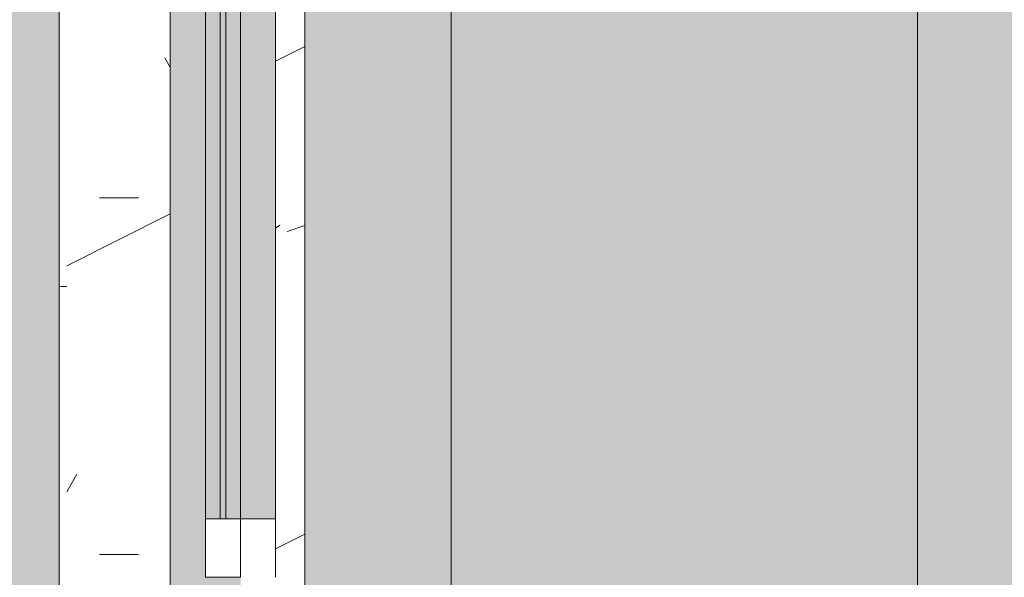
# Model space of a CAD drawing. Header units: millimetres. Extents: x 5980700 to 6194397, y -12939 to 2351883.
# Tile 15 of 124: x 6023785 to 6024626, y -2788 to -2312. Entities that reach past the tile are written whole.
import ezdxf

# ---------------------------------------------------------------- set-up
doc = ezdxf.new("R2010")
doc.units = ezdxf.units.MM
for name, color, linetype, lineweight in [('A-DOOR-FRAM', 31, 'Continuous', 18), ('A-DOOR-GLAZ', 31, 'Continuous', 9), ('A-FLOR', 192, 'Continuous', 18), ('A-FLOR-PATT', 8, 'Continuous', 18), ('A-GLAZ', 151, 'Continuous', 9), ('A-GLAZ-SILL', 1, 'Continuous', 9), ('A-WALL', 113, 'Continuous', 18), ('A-WALL-PATT', 111, 'Continuous', 25)]:
    doc.layers.add(name, color=color, linetype=linetype, lineweight=lineweight)

# ---------------------------------------------------------------- blocks, each defined once
blk = doc.blocks.new('FX-HRT-JANELA_CORRER-4FLS - 270x190cm-4FLS-ALU-3_0cmFolha 5-3910589-PLANTA DE CAIMENTO DE PISOS - TÉRREO')
at = {"layer": 'A-DOOR-FRAM', "lineweight": 5}
h = blk.add_hatch(color=251, dxfattribs=at)
h.paths.add_polyline_path([(690.000000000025, -29.9999999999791), (1280.000000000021, -29.99999999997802), (1280.000000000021, -17.49999999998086), (690.000000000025, -17.49999999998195)])
h.paths.add_polyline_path([(690.000000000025, -47.49999999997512), (1280.000000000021, -47.49999999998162), (1280.000000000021, -34.99999999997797), (690.000000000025, -34.99999999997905)])
at = {"layer": 'A-DOOR-GLAZ', "lineweight": 5}
h = blk.add_hatch(dxfattribs=at)
h.set_pattern_fill('FP_50', color=256, style=0, pattern_type=2)
h.set_pattern_definition([(315, (3428.341, -16549.116), (449.0128060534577, 449.0128060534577), []), (315, (3428.341, -16707.866), (898.0256121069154, 0), []), (315, (3428.341, -16390.366), (898.0256121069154, 0), [])])
h.paths.add_polyline_path([(640.0000000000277, -17.49999999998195), (640.0000000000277, -47.49999999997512), (690.000000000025, -47.49999999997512), (690.000000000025, -17.49999999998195)])
h.paths.add_polyline_path([(1280.000000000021, -17.49999999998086), (1280.000000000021, -47.49999999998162), (1329.999999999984, -47.49999999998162), (1329.999999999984, -17.49999999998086)])
blk.add_hatch(color=255, dxfattribs=at).paths.add_polyline_path([(690.000000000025, -29.9999999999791), (690.000000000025, -34.99999999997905), (1280.000000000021, -34.99999999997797), (1280.000000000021, -29.99999999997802), (1211.009813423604, -29.99999999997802)])
at = {"layer": 'A-GLAZ', "lineweight": 5}
h = blk.add_hatch(color=251, dxfattribs=at)
h.paths.add_polyline_path([(-1329.999999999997, -17.49999999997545), (-639.9999999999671, -17.49999999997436), (-640.0000000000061, -47.49999999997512), (640.0000000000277, -47.49999999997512), (640.0000000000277, -17.49999999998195), (1329.999999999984, -17.49999999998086), (1329.999999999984, 12.50000000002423), (-1329.999999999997, 12.5000000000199), (-1329.999999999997, -5.50104097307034)])
h.paths.add_polyline_path([(-1329.999999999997, -57.49999999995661), (-1329.999999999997, -77.49999999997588), (-690.0000000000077, -77.4999999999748), (-689.9999999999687, -47.49999999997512), (-1329.999999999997, -47.4999999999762)])
h.paths.add_polyline_path([(689.9999999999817, -59.99999999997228), (689.9999999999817, -77.49999999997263), (1329.999999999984, -77.49999999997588), (1329.999999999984, -47.49999999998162), (690.000000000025, -47.49999999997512), (689.9999999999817, -57.49999999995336)])
at = {"layer": 'A-DOOR-FRAM', "color": 250, "lineweight": 5}
for p, q in [((690.0000000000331, -17.50000000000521), (640.0000000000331, -17.50000000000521)), ((640.0000000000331, -17.50000000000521), (640.0000000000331, -47.50000000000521)), ((690.0000000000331, -47.50000000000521), (690.0000000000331, -17.50000000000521)), ((640.0000000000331, -47.50000000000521), (690.0000000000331, -47.50000000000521)), ((689.9999999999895, -47.49999999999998), (689.9999999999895, -77.49999999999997)), ((689.9999999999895, -77.49999999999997), (639.9999999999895, -77.49999999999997))]:
    blk.add_line(p, q, dxfattribs=at)
at = {"layer": 'A-DOOR-FRAM', "color": 90, "lineweight": 5}
for p, q in [((1280.000000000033, -17.50000000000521), (690.0000000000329, -17.50000000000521)), ((690.0000000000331, -47.50000000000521), (1280.000000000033, -47.50000000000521))]:
    blk.add_line(p, q, dxfattribs=at)
at = {"layer": 'A-DOOR-GLAZ', "color": 250, "lineweight": 5}
for p, q in [((1280.000000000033, -30.00000000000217), (690.0000000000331, -30.00000000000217)), ((690.0000000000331, -30.00000000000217), (690.0000000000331, -35.00000000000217)), ((690.0000000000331, -35.00000000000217), (1280.000000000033, -35.00000000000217))]:
    blk.add_line(p, q, dxfattribs=at)
at = {"layer": 'A-GLAZ', "color": 90, "lineweight": 5}
for p, q in [((1329.999999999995, 12.49999999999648), (-1330.000000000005, 12.49999999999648)), ((689.9999999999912, -77.5), (1329.999999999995, -77.5))]:
    blk.add_line(p, q, dxfattribs=at)
blk = doc.blocks.new('FP_28-PLANTA DE CAIMENTO DE PISOS - TÉRREO')
at = {"layer": 'A-GLAZ-SILL', "color": 90, "lineweight": 5}
blk.add_line((1374.999999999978, 107.4999999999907), (-1374.999999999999, 107.4999999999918), dxfattribs=at)
at = {"layer": 'A-GLAZ-SILL', "lineweight": 5}
blk.add_line((888.3410056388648, 100.991664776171), (888.3410056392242, 106.4169462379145), dxfattribs=at)
blk = doc.blocks.new('CC_PEITORIL - PEITORIL-3910250-PLANTA DE CAIMENTO DE PISOS - TÉRREO')
at = {"layer": 'A-GLAZ-SILL', "lineweight": 5}
h = blk.add_hatch(dxfattribs=at)
h.set_pattern_fill('FP_51', color=256, style=0, pattern_type=2)
h.set_pattern_definition([(270, (3428.341, -16549.116), (101.6, -406.4), [33.528, -271.272, 33.528, -1896.872]), (270, (3428.341, -16549.116), (101.6, -406.4), [-338.328, -271.272, 33.528, -576.072, -1016]), (270, (3428.341, -16549.116), (101.6, -406.4), [-1219.2, 33.528, -271.272, 33.528, -677.672]), (270, (3428.341, -16549.116), (101.6, -406.4), [-1557.528, -169.672, 33.528, -474.472]), (29.99999999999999, (3479.141, -16701.516), (301.1527240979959, 291.1881810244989), [33.528, -271.272, 33.528, -271.272, -1625.6]), (29.99999999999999, (3479.141, -16701.516), (301.1527240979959, 291.1881810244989), [-609.6, 33.528, -576.072, 33.528, -271.272, -711.2]), (29.99999999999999, (3479.141, -16701.516), (301.1527240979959, 291.1881810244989), [-1524, 33.528, -169.672, 33.528, -474.472]), (150, (3682.341, -16752.316), (-402.7527240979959, 115.211818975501), [33.528, -271.272, 33.528, -1896.872]), (150, (3682.341, -16752.316), (-402.7527240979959, 115.211818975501), [-338.328, -271.272, 33.528, -576.072, -1016]), (150, (3682.341, -16752.316), (-402.7527240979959, 115.211818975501), [-1219.2, 33.528, -271.272, 33.528, -677.672]), (150, (3682.341, -16752.316), (-402.7527240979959, 115.211818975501), [-1557.528, -169.672, 33.528, -474.472])])
h.paths.add_polyline_path([(-1374.999999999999, 77.50000000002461), (-1350.000000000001, 77.50000000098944), (-1350.000000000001, 12.5000000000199), (1349.999999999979, 12.50000000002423), (1349.999999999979, 77.5000000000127), (1374.999999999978, 77.5000000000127), (1374.999999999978, 100.9916647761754), (-1374.999999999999, 100.991664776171)])
h = blk.add_hatch(dxfattribs=at)
h.set_pattern_fill('FP_52', color=256, style=0, pattern_type=2)
h.set_pattern_definition([(126.87, (5015.840999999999, -17184.116), (3175.008507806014, -4762.494328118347), [793.75, -7143.75]), (116.565, (4539.590999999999, -18136.616), (-1587.499067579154, 1587.501456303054), [1774.879, -1774.879]), (108.435, (3745.841, -18136.616), (-1587.502903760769, 3174.997452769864), [1004.024, -4016.092])])
h.paths.add_polyline_path([(-1374.999999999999, 77.50000000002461), (-1350.000000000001, 77.50000000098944), (-1350.000000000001, 12.5000000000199), (1349.999999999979, 12.50000000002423), (1349.999999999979, 77.5000000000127), (1374.999999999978, 77.5000000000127), (1374.999999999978, 100.9916647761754), (-1374.999999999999, 100.991664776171)])
at = {"layer": 'A-GLAZ', "color": 90, "lineweight": 5}
blk.add_blockref('FP_28-PLANTA DE CAIMENTO DE PISOS - TÉRREO', (0, 0), dxfattribs=at)
blk = doc.blocks.new('BE-PMSa-MOD-ARQ-CONEXAODOFUTURO-EX-000-R_rvt-1-PLANTA DE CAIMENTO DE PISOS - TÉRREO')
at = {"layer": 'A-FLOR-PATT', "lineweight": 5}
h = blk.add_hatch(dxfattribs=at)
h.set_pattern_fill('FP_2', color=135, style=0, pattern_type=2)
h.set_pattern_definition([(0, (0, 0), (812.8, 203.2), [33.528, -576.072, 33.528, -576.072, -3251.2]), (0, (0, 0), (812.8, 203.2), [-1219.2, 33.528, -1185.672, 33.528, -576.072, -1422.4]), (0, (0, 0), (812.8, 203.2), [-3048, 33.528, -372.872, 33.528, -982.472]), (120, (304.8, 101.6), (-582.3763620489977, 602.3054481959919), [33.52799999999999, -576.0719999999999, 33.52799999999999, -576.0719999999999, -3251.199999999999]), (120, (304.8, 101.6), (-582.3763620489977, 602.3054481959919), [-1219.2, 33.52799999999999, -1185.672, 33.52799999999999, -576.0719999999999, -1422.4]), (120, (304.8, 101.6), (-582.3763620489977, 602.3054481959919), [-3048, 33.52799999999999, -372.8719999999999, 33.52799999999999, -982.4719999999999]), (240, (406.4, 508), (-230.4236379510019, -805.5054481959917), [33.528, -576.072, 33.528, -576.072, -3251.2]), (240, (406.4, 508), (-230.4236379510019, -805.5054481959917), [-1219.2, 33.528, -1185.672, 33.528, -576.072, -1422.4]), (240, (406.4, 508), (-230.4236379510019, -805.5054481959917), [-3048, 33.528, -372.872, 33.528, -982.472])])
h.paths.add_polyline_path([(13153.13200708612, -10125.84100563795), (14705.38782324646, -10125.84100563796), (14705.38782324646, -9779.8857164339), (14699.38782324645, -9779.8857164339), (14699.38782324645, -9763.237570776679), (14681.68558745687, -9763.757413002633), (14670.96395493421, -9768.482704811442), (14665.88782324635, -9780.73757077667), (14665.88782324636, -9856.278958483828), (14670.73620676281, -9865.0681674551), (14677.45883342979, -9868.493127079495), (14678.38782324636, -9869.242380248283), (14678.38782324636, -9881.040871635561), (14674.1436913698, -9882.10035906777), (14663.09686027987, -9878.012306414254), (14654.48340806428, -9869.156476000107), (14652.0250349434, -9859.981702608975), (14651.89263271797, -9855.73757077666), (14650.88782324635, -9855.73757077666), (14651.89263271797, -9780.73757077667), (14653.73085252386, -9770.127241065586), (14655.24199762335, -9764.487570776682), (14667.13782324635, -9752.591745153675), (14683.38782324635, -9748.23757077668), (14699.38782324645, -9748.23757077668), (14699.38782324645, -9731.589425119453), (14705.38782324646, -9731.589425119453), (14705.38782324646, -9705.737570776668), (14755.38782324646, -9705.737570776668), (14755.38782324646, -9754.737570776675), (14795.38782324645, -9754.737570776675), (14796.02424042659, -9756.737570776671), (14812.38782324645, -9756.737570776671), (14811.36426821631, -9815.737570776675), (14810.34779546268, -9815.737570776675), (14811.47778338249, -9818.171971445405), (14811.43015556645, -9819.291362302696), (14811.44856252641, -9820.918341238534), (14827.38782324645, -9827.197475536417), (14827.38782324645, -10125.84100563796), (21231.38515489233, -10125.84100563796), (21231.38515489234, 5919.158994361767), (12003.88515489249, 5918.472013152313), (12003.8851548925, 5447.158205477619), (12268.88333741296, 5447.158205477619), (12268.88333741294, 4674.158994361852), (15653.88333741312, 4674.158994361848), (15653.88333741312, 5447.158205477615), (15923.88333741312, 5447.15820547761), (15923.88333741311, 4674.158994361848), (19999.38682609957, 4674.158994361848), (19999.38682609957, 5447.158205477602), (20269.38682609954, 5447.158205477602), (20269.38682609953, 4280.731645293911), (20299.38682609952, 4280.731645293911), (20298.51487451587, 1530.731645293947), (20269.38682609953, 1530.731645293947), (20269.38682609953, 1143.558994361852), (20299.38682609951, 1143.558994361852), (20298.51487451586, -1606.441005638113), (20269.38682609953, -1606.441005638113), (20269.38682609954, -2040.191005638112), (20299.38682609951, -2040.191005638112), (20298.51487451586, -4790.191005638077), (20269.38682609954, -4790.191005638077), (20269.38682609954, -5273.941005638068), (20299.38682609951, -5273.941005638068), (20298.51487451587, -8023.941005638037), (20269.38682609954, -8023.941005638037), (20269.38682609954, -9308.841005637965), (19999.38682609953, -9308.841005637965), (19999.38682609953, -8513.841794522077), (19913.38333741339, -8513.841794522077), (19913.38333741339, -8347.825683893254), (19635.38599049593, -8347.825683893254), (19635.38599049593, -8377.825683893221), (16285.38599049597, -8376.953732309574), (16285.38599049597, -8347.825683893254), (15971.88333741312, -8347.825683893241), (15971.88333741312, -8513.84179452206), (15921.38515489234, -8513.84179452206), (15921.38515489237, -9312.594001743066), (15651.38515489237, -9312.594001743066), (15651.3851548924, -8513.84179452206), (15603.38515489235, -8513.841794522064), (15603.38515489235, -8377.825683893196), (12316.88333741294, -8377.82568389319), (12316.88333741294, -8513.841794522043), (12268.88333741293, -8513.841794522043), (12268.88333741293, -9312.59400174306), (11998.88333741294, -9312.59400174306), (11998.88333741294, -8513.841794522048), (11950.88333741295, -8513.841794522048), (11950.88333741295, -8347.825683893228), (11867.63333741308, -8347.825683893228), (11867.63333741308, -8377.82568389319), (8517.633337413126, -8376.953732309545), (8517.633337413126, -8347.825683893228), (8434.383337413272, -8347.825683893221), (8434.383337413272, -8468.841794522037), (8419.38333741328, -8468.841794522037), (8419.38333741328, -8498.841794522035), (8434.383337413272, -8498.841794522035), (8434.383337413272, -8513.841794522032), (8386.383337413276, -8513.841794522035), (8386.383337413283, -9312.594001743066), (8116.383337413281, -9312.594001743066), (8116.383337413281, -9125.841005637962), (2121.38333741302, -9125.841005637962), (2121.38333741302, -9312.594001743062), (1851.383337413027, -9312.594001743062), (1851.383337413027, -9125.841005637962), (-4143.616662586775, -9125.841005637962), (-4143.616662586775, -9312.594001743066), (-4413.616662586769, -9312.594001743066), (-4413.616662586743, -8513.841794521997), (-4461.61666258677, -8513.841794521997), (-4461.61666258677, -8498.841794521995), (-4446.616662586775, -8498.841794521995), (-4446.616662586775, -8468.841794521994), (-4461.61666258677, -8468.841794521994), (-4461.61666258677, -8347.825683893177), (-4547.366662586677, -8347.825683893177), (-4547.366662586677, -8377.825683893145), (-7897.36666258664, -8376.953732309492), (-7897.36666258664, -8347.825683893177), (-7983.116662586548, -8347.825683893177), (-7983.116662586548, -8513.841794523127), (-8031.114845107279, -8513.841794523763), (-8031.114845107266, -9308.841005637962), (-8301.114845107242, -9308.841005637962), (-8301.114845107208, -8513.84179452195), (-8349.116662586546, -8513.841794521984), (-8349.116662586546, -8347.825683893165), (-8354.864845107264, -8347.825683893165), (-8354.864845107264, -8377.825683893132), (-11704.86484510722, -8376.953732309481), (-11704.86484510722, -8347.825683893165), (-11710.61666258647, -8347.825683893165), (-11710.61666258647, -8513.841794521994), (-11758.61484510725, -8513.841794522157), (-11758.61484510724, -9308.841005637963), (-12028.61484510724, -9308.841005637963), (-12028.61484510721, -8513.841794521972), (-12076.61666258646, -8513.841794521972), (-12076.61666258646, -8347.825683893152), (-12498.61666258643, -8347.825683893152), (-12498.61666258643, -8377.82568389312), (-15848.61666258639, -8376.953732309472), (-15848.61666258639, -8347.825683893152), (-16270.61666258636, -8347.82568389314), (-16270.61666258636, -8513.841794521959), (-16356.6158860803, -8513.84179452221), (-16356.61588608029, -9308.841005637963), (-16626.61588608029, -9308.841005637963), (-16626.61588608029, -7987.079408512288), (-16656.61588608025, -7987.079408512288), (-16655.74393449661, -5237.079408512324), (-16626.61588608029, -5237.079408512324), (-16626.61588608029, -4803.341005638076), (-16656.61588608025, -4803.341005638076), (-16655.7439344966, -2053.341005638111), (-16626.61588608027, -2053.341005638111), (-16626.61588608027, -1620.841794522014), (-16656.61588608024, -1620.841794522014), (-16655.74393449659, 1129.158205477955), (-16626.61588608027, 1129.158205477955), (-16626.61588608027, 1534.158205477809), (-16656.61588608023, 1534.158205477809), (-16655.74393449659, 4284.158205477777), (-16626.61588608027, 4284.158205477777), (-16626.61588608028, 5479.158994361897), (-16356.61588608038, 5479.158994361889), (-16356.61588608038, 4674.158994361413), (-12028.61666258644, 4674.158994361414), (-12028.61666258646, 5447.158205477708), (-11733.61666258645, 5446.941285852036), (-11733.61666258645, 4674.158994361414), (-8301.114845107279, 4674.158994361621), (-8301.114845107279, 5447.158205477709), (-8031.114845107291, 5447.158205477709), (-8031.114845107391, 5919.158994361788), (-17588.61484510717, 5919.158994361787), (-17588.6148451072, -10125.84100563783), (8442.166919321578, -10125.84100563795)])
h.paths.add_polyline_path([(14664.88301377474, -9780.73757077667), (14665.63226694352, -9779.779781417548), (14664.44050548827, -9775.73581322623)])
h.paths.add_polyline_path([(-16089.6590788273, -8758.10531785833), (-16115.54098333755, -8754.697900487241), (-16139.6590788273, -8744.707858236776), (-16160.36975694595, -8728.815995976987), (-16176.26161920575, -8708.105317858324), (-16186.2516614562, -8683.987222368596), (-16189.6590788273, -8658.105317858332), (-16186.2516614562, -8632.223413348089), (-16176.26161920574, -8608.105317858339), (-16160.36975694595, -8587.39463973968), (-16139.6590788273, -8571.502777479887), (-16115.54098333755, -8561.512735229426), (-16089.6590788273, -8558.105317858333), (-16063.77717431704, -8561.512735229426), (-16039.65907882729, -8571.502777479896), (-16018.94840070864, -8587.394639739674), (-16003.05653844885, -8608.105317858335), (-15993.06649619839, -8632.22341334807), (-15989.6590788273, -8658.105317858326), (-15993.06649619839, -8683.987222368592), (-16003.05653844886, -8708.10531785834), (-16018.94840070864, -8728.815995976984), (-16039.65907882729, -8744.707858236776), (-16063.77717431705, -8754.697900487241)])
h.paths.add_polyline_path([(19732.71217533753, -8754.668450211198), (19706.83027082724, -8751.260990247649), (19682.71217533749, -8741.270823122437), (19660.00862136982, -8722.781563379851), (19646.10963495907, -8704.667825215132), (19636.11959270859, -8680.54942825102), (19632.71217533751, -8648.664394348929), (19632.71217533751, -8622.782813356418), (19636.11959270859, -8596.901232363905), (19646.10963495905, -8572.783438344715), (19662.00149721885, -8552.073019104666), (19682.71217533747, -8536.181355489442), (19706.83027082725, -8526.191438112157), (19732.7121753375, -8522.784063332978), (19758.59407984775, -8526.191438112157), (19782.71217533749, -8536.181355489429), (19803.42285345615, -8552.073019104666), (19819.31471571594, -8572.783438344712), (19829.30475796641, -8596.901232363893), (19832.7121753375, -8628.39034617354), (19832.7121753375, -8654.66720021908), (19827.88084468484, -8683.987101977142), (19816.67739151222, -8708.104895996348), (19803.42285345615, -8725.378762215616), (19782.71217533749, -8741.27082312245), (19758.59407984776, -8751.260990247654)])
h.paths.add_polyline_path([(15648.38515489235, -8468.841794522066), (15650.88333741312, -8468.841794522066), (15650.88333741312, -8347.825683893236), (15648.38515489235, -8347.825683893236), (15648.38515489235, -8375.919436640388)])
h.paths.add_polyline_path([(-15957.766248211, 4689.65210732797), (-15964.016248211, 4691.326789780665), (-15966.60508297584, 4693.313272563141), (-15969.84032103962, 4698.916869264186), (-15969.84032103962, 4705.387345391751), (-15966.60508297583, 4710.990942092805), (-15961.00148627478, 4714.226180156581), (-15954.53101014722, 4714.226180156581), (-15948.92741344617, 4710.990942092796), (-15945.69217538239, 4705.387345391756), (-15945.69217538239, 4698.916869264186), (-15948.92741344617, 4693.313272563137), (-15954.53101014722, 4690.078034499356)])
h.paths.add_polyline_path([(19572.98503538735, 4699.192323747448), (19566.73503538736, 4700.867006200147), (19564.14620062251, 4702.853488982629), (19560.91096255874, 4708.45708568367), (19560.91096255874, 4714.927561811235), (19564.14620062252, 4720.531158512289), (19569.74979732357, 4723.766396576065), (19576.22027345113, 4723.766396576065), (19581.82387015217, 4720.53115851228), (19585.05910821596, 4714.927561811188), (19585.05910821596, 4708.457085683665), (19581.82387015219, 4702.853488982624), (19576.22027345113, 4699.618250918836)])
h.paths.add_polyline_path([(19732.7121753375, 4730.240264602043), (19706.83027082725, 4733.647681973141), (19682.7121753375, 4743.637724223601), (19662.00149721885, 4759.529586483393), (19646.10963495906, 4780.240264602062), (19636.11959270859, 4804.358360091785), (19632.71217533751, 4830.240264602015), (19636.11959270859, 4856.122169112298), (19646.10963495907, 4880.240264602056), (19662.00149721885, 4900.950942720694), (19682.7121753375, 4916.84280498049), (19706.83027082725, 4926.832847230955), (19732.7121753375, 4930.240264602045), (19758.59407984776, 4926.832847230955), (19782.71217533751, 4916.842804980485), (19803.42285345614, 4900.950942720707), (19819.31471571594, 4880.240264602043), (19829.30475796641, 4856.122169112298), (19832.7121753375, 4830.24026460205), (19829.30475796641, 4804.358360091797), (19819.31471571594, 4780.240264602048), (19803.42285345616, 4759.529586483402), (19782.71217533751, 4743.63772422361), (19758.59407984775, 4733.647681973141)])
h.paths.add_polyline_path([(-16089.6590788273, 4736.408178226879), (-16115.54098333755, 4739.815595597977), (-16139.6590788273, 4749.805637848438), (-16160.36975694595, 4765.697500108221), (-16176.26161920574, 4786.408178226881), (-16186.2516614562, 4810.526273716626), (-16189.6590788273, 4836.408178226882), (-16186.2516614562, 4862.29008273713), (-16176.26161920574, 4886.408178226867), (-16160.36975694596, 4907.118856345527), (-16139.6590788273, 4923.010718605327), (-16115.54098333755, 4933.000760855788), (-16089.6590788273, 4936.408178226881), (-16063.77717431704, 4933.000760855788), (-16039.6590788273, 4923.010718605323), (-16018.94840070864, 4907.118856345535), (-16003.05653844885, 4886.408178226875), (-15993.06649619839, 4862.29008273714), (-15989.6590788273, 4836.408178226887), (-15993.06649619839, 4810.526273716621), (-16003.05653844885, 4786.408178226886), (-16018.94840070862, 4765.697500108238), (-16039.6590788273, 4749.805637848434), (-16063.77717431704, 4739.815595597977)])
h = blk.add_hatch(dxfattribs=at)
h.set_pattern_fill('FP_109', color=133, style=0, pattern_type=2)
h.set_pattern_definition([(49.99999999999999, (0, 0), (182.184668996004, -15.93908553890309), [19.05, -209.55]), (355, (0, 0), (-35.24242749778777, 191.0566080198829), [15.24, -167.64]), (100.451, (15.182, -1.328), (146.9425016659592, 175.1166878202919), [16.19, -178.09]), (46.184, (0, 50.8), (271.0788941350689, -42.04327417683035), [28.575, -314.325]), (96.636, (22.59, 47.297), (237.4025071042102, 247.4272132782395), [24.285, -267.135]), (351.184, (0, 50.8), (237.404605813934, 247.4251178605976), [22.86, -251.46]), (21, (25.4, 38.1), (151.6148798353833, -102.2655185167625), [19.05, -209.55]), (326, (25.4, 38.1), (61.80235996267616, 184.1877424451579), [15.24, -167.64]), (71.45100000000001, (38.035, 29.578), (213.4170626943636, 81.92136778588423), [16.19, -178.09]), (37.50000000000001, (0, 0), (3.08832282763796, 84.55507579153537), [8.382, -157.226, 8.382, -161.798, -168.275]), (37.50000000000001, (0, 0), (3.08832282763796, 84.55507579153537), [-335.788, 8.382, -159.893]), (7.499999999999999, (0, 0), (66.81943811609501, 100.1807470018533), [8.382, -88.646, 8.382, -153.416, -64.135]), (7.499999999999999, (0, 0), (66.81943811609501, 100.1807470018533), [-258.826, 8.382, -55.753]), (327.5, (-56.642, 0), (135.5904877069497, -5.7289126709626), [8.382, -55.118, 8.382, -189.738, -262.89]), (327.5, (-56.642, 0), (135.5904877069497, -5.7289126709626), [-261.62, 8.382, -254.508]), (317.5, (-82.042, 0), (148.1288864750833, 25.42676126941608), [8.382, -74.168, 8.382, -123.19, -186.69]), (317.5, (-82.042, 0), (148.1288864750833, 25.42676126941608), [-214.122, 8.382, -178.308])])
h.paths.add_polyline_path([(-4441.627696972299, -8177.825683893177), (-4441.627696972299, -8167.82568389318), (-4451.627696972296, -8167.82568389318), (-4451.627696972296, -8177.825683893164)])
h.paths.add_polyline_path([(20075.50989163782, -8167.825683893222), (20089.3868260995, -8167.825683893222), (20089.38682609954, -5194.841794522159), (19913.38333741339, -5194.841794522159), (19913.38333741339, -4838.84179452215), (20089.38682609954, -4838.841794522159), (20089.38682609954, -2003.841794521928), (19923.3833374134, -2003.841794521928), (19923.38333741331, -1915.841005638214), (15956.88333741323, -1915.841005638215), (15956.88333741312, -2008.841794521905), (15620.88333741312, -2008.841794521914), (15620.88333741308, -1915.841005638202), (12301.88333741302, -1915.841005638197), (12301.88333741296, -2008.841794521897), (11965.88333741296, -2008.84179452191), (11965.88333741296, -1915.841005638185), (9479.379702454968, -1915.841005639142), (9479.379702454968, -1900.841005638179), (8579.379702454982, -1900.841005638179), (8579.379702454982, -2050.841005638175), (11830.88333741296, -2050.841005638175), (11830.88333741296, -2143.841794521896), (12436.88333741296, -2143.841794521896), (12436.88333741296, -2050.84100563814), (15485.88333741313, -2050.841005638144), (15485.88333741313, -2143.841794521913), (16091.88333741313, -2143.841794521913), (16091.88333741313, -2050.841005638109), (19788.3833374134, -2050.841005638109), (19788.3833374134, -2138.841794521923), (19964.38682609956, -2138.841794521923), (19964.38682609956, -4713.841794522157), (19788.3833374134, -4713.841794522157), (19788.3833374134, -5319.841794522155), (19964.38682609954, -5319.841794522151), (19964.38682609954, -8042.825683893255), (8511.785154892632, -8042.825683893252), (8511.785154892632, -4063.84179452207), (8559.379702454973, -4063.841794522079), (8559.379702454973, -3457.84179452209), (8511.785154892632, -3457.84179452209), (8511.785154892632, -2770.84100563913), (8500.374635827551, -2770.84100563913), (8500.374635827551, -2640.841005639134), (8511.785154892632, -2640.841005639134), (8511.785154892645, -2138.841794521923), (8549.379702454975, -2138.826511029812), (8549.379702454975, -1900.841005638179), (8539.379702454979, -1900.841005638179), (8539.379702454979, -1915.841005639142), (8424.379702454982, -1915.841005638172), (8424.379702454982, -2003.841794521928), (8386.785154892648, -2003.841794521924), (8386.785154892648, -3582.841794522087), (8434.379702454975, -3582.841794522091), (8434.379702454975, -3938.841794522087), (8386.78515489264, -3938.841794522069), (8386.78515489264, -8167.825683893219), (19983.39944753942, -8167.825683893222)])
h.paths.add_polyline_path([(-4451.627696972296, -8167.82568389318), (-4451.627696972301, -1915.841005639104), (-4556.62769697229, -1915.841005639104), (-4556.62769697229, -1900.841005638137), (-4566.627696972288, -1900.841005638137), (-4566.627696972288, -2740.841005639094), (-4556.627696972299, -2740.841005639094), (-4556.627696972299, -2751.841005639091), (-4536.622630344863, -2751.841005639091), (-4536.622630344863, -2640.841005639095), (-4517.622630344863, -2640.841005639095), (-4517.622630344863, -2770.841005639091), (-4556.627696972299, -2770.841005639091), (-4556.627696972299, -2780.841005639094), (-4566.627696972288, -2780.841005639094), (-4566.627696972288, -2820.841005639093), (-4576.627696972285, -2820.841005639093), (-4576.627696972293, -8042.825683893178), (-16321.61588607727, -8042.825683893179), (-16321.61588608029, -5319.841794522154), (-16145.61666258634, -5319.841794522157), (-16145.61666258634, -4713.841794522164), (-16321.61588608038, -4713.841794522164), (-16321.61588608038, -2138.841794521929), (-16145.61666258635, -2138.841794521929), (-16145.61666258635, -2050.841005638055), (-12201.61666258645, -2050.841005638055), (-12201.61666258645, -2138.841794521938), (-11585.61666258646, -2138.841794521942), (-11585.61666258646, -2050.841005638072), (-8474.116662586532, -2050.841005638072), (-8474.116662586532, -2138.841794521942), (-7858.116662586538, -2138.841794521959), (-7858.116662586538, -2050.841005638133), (-4596.627696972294, -2049.966749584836), (-4596.627696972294, -1900.841005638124), (-5496.627696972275, -1900.841005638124), (-5496.627696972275, -1915.841005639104), (-7993.116662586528, -1915.841005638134), (-7993.116662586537, -2003.841794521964), (-8339.116662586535, -2003.841794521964), (-8339.116662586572, -1915.841005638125), (-11720.6166625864, -1915.841005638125), (-11720.61666258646, -2003.841794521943), (-12066.61666258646, -2003.841794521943), (-12066.61666258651, -1915.841005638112), (-16280.61666258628, -1915.841005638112), (-16280.61666258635, -2003.84179452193), (-16446.61588608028, -2003.84179452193), (-16446.61588608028, -4838.841794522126), (-16270.61666258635, -4838.841794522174), (-16270.61666258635, -5194.841794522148), (-16446.61588608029, -5194.841794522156), (-16446.61588608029, -8167.825683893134), (-4512.987072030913, -8167.825683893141)])
h.paths.add_polyline_path([(-6183.614845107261, -327.1176804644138), (-6183.612822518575, -327.1195872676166), (-6151.433903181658, -327.1195872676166)])
h.paths.add_polyline_path([(-6183.614845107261, -1157.117680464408), (-6183.612822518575, -1157.119587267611), (-6174.673446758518, -1157.119587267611)])
h.paths.add_polyline_path([(9914.343509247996, -1770.841005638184), (10006.38515489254, -1770.841005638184), (10006.38515489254, -14.61798700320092), (9529.379702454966, -14.61798700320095), (9529.379702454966, -29.61798700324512), (9479.379702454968, -29.61798700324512), (9479.379702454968, -14.61798700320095), (8539.379702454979, -14.617987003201), (8539.379702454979, -29.61798700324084), (8489.37970245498, -28.80444696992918), (8489.37970245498, -14.617987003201), (-2271.114845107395, -14.6179870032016), (-2271.114845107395, -29.61036006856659), (-2321.114845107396, -29.61036006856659), (-2321.114845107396, -14.6179870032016), (-3061.11484510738, -14.61798700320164), (-3061.11484510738, -29.6103600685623), (-3111.114845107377, -29.61036006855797), (-3111.114845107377, -14.61798700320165), (-3280.616662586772, -14.61798700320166), (-3280.616662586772, -29.61036006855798), (-3330.616662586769, -29.61036006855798), (-3330.616662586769, -14.61798700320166), (-4070.616662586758, -14.6179870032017), (-4070.616662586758, -29.61036006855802), (-4120.616662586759, -29.61036006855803), (-4120.616662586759, -14.6179870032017), (-4506.627696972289, -14.61798700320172), (-4506.627696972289, -29.61036006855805), (-4556.62769697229, -29.61036006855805), (-4556.62769697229, -14.61798700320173), (-5496.627696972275, -14.61798700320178), (-5496.627696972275, -29.61036006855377), (-5546.627696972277, -29.61036006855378), (-5546.627696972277, -14.61798700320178), (-6183.614845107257, -14.61798700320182), (-6183.614845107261, -1770.841005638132), (-5546.627696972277, -1770.841005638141), (-5546.627696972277, -1755.841005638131), (-5496.627696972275, -1755.841005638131), (-5496.627696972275, -1770.841005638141), (-4556.62769697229, -1770.841005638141), (-4556.62769697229, -1755.841005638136), (-4506.627696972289, -1755.841005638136), (-4506.627696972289, -1770.841005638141), (-4436.616662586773, -1770.841005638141), (-4436.616662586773, -1682.841794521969), (-4120.616662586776, -1682.841794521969), (-4120.616662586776, -1770.841005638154), (-1313.614873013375, -1770.841005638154), (-1313.614873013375, -1755.841005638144), (-1243.614873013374, -1755.841005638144), (-1243.614873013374, -1770.841005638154), (-403.6148730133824, -1770.841005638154), (-403.6148730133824, -1755.841005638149), (-333.6148730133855, -1755.841005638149), (-333.6148730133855, -1770.841005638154), (748.3833374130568, -1770.841005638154), (748.3833374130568, -1755.841005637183), (818.3833374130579, -1755.841005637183), (818.3833374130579, -1770.841005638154), (1678.38333741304, -1770.841005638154), (1678.38333741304, -1620.841005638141), (-3970.61666258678, -1620.841005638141), (-3970.61666258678, -1532.841794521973), (-4586.616662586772, -1532.841794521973), (-4586.616662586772, -1620.841005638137), (-6033.61484510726, -1620.841005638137), (-6033.61484510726, -164.6179870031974), (9856.385154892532, -164.6179870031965), (9856.385154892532, -1620.841005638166), (8559.379702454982, -1620.841005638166), (8559.379702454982, -1532.841794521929), (7943.379702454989, -1532.841794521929), (7943.379702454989, -1620.841005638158), (2294.383337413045, -1620.970226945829), (2294.383337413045, -1770.841005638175), (3154.383337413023, -1770.841005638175), (3154.383337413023, -1755.841005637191), (3224.383337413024, -1755.841005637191), (3224.383337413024, -1770.841005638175), (4236.385126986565, -1770.841005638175), (4236.385126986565, -1755.841005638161), (4306.385126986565, -1755.841005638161), (4306.385126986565, -1770.841005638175), (5146.385126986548, -1770.841005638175), (5146.385126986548, -1755.841005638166), (5216.38512698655, -1755.841005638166), (5216.38512698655, -1770.841005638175), (8093.379702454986, -1770.841005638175), (8093.379702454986, -1682.841794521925), (8409.379702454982, -1682.841794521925), (8409.379702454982, -1770.841005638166), (8489.37970245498, -1770.841005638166), (8489.37970245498, -1755.841005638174), (8539.379702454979, -1755.841005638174), (8539.379702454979, -1770.841005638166), (9479.379702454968, -1770.841005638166), (9479.379702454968, -1755.841005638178), (9529.379702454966, -1755.841005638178), (9529.379702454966, -1770.841005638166), (9856.385154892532, -1770.841005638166)])
h.paths.add_polyline_path([(2264.383337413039, -1770.841005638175), (2264.383337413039, -1527.841794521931), (1708.383337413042, -1527.841794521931), (1708.383337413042, -1770.841005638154), (1718.38333741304, -1770.841005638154), (1718.38333741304, -1755.841005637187), (1788.383337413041, -1755.841005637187), (1788.383337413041, -1770.841005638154), (1833.383337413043, -1770.841005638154), (1833.383337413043, -1677.841794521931), (2139.383337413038, -1677.841794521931), (2139.383337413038, -1770.841005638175), (2184.38333741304, -1770.841005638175), (2184.38333741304, -1755.841005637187), (2254.383337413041, -1755.841005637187), (2254.383337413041, -1770.841005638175), (2259.025241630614, -1770.841005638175)])
h.paths.add_polyline_path([(16686.35582290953, -1755.841005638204), (19923.38333741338, -1755.841005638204), (19923.3833374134, -1667.841794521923), (20089.38682609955, -1667.841794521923), (20089.38682609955, 1166.15820547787), (19913.38333741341, 1166.158205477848), (19913.38333741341, 1522.158205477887), (20089.38682609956, 1522.158205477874), (20089.38682609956, 4296.158205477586), (19913.3833374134, 4296.158205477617), (19913.38333741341, 4461.658994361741), (15971.88333741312, 4461.658994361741), (15971.88333741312, 4296.158205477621), (15605.88333741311, 4296.158205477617), (15605.88333741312, 4461.658994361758), (12316.88333741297, 4461.658994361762), (12316.88333741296, 4296.158205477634), (11950.88333741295, 4296.158205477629), (11950.88333741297, 4461.658994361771), (8424.379702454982, 4461.658994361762), (8424.379702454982, 140.3820129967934), (8489.37970245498, 140.3820129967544), (8489.37970245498, 130.3820129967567), (8539.379702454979, 130.382012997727), (8539.379702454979, 115.3820129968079), (8549.379702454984, 115.3820129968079), (8549.379702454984, 955.3820129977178), (8539.379702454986, 955.3820129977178), (8539.379702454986, 966.3820129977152), (8519.374635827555, 966.382012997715), (8519.374635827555, 855.3820129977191), (8500.374635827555, 855.3820129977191), (8500.374635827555, 985.382012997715), (8539.379702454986, 985.3820129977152), (8539.379702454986, 995.3820129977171), (8549.379702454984, 995.3820129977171), (8549.379702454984, 4336.658994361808), (11825.88333741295, 4336.658994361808), (11825.88333741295, 4171.158205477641), (12441.88333741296, 4171.158205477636), (12441.88333741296, 4336.658994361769), (15480.88333741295, 4336.658994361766), (15480.88333741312, 4171.158205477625), (16096.88333741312, 4171.15820547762), (16097.48518693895, 4336.658994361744), (19788.3833374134, 4336.658994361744), (19788.38333741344, 4171.158205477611), (19964.38682609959, 4171.158205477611), (19964.38682609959, 1647.158205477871), (19788.38333741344, 1647.158205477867), (19788.38333741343, 1041.158205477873), (19964.38682609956, 1041.158205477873), (19964.38682609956, -1532.841794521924), (19788.38333741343, -1532.841794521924), (19788.38333741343, -1620.841005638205), (16091.88333741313, -1620.841005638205), (16091.88333741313, -1527.84179452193), (15485.88333741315, -1527.841794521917), (15485.88333741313, -1620.841005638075), (12436.88333741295, -1620.841005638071), (12436.88333741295, -1527.841794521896), (11830.88333741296, -1527.841794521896), (11830.88333741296, -1620.841005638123), (10286.38515489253, -1620.841005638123), (10286.38515489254, 265.3820129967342), (8579.379702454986, 265.3820129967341), (8579.379702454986, 115.3820129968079), (9479.379702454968, 115.3820129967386), (9479.379702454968, 130.3820129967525), (9509.37970245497, 130.3820129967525), (9509.37970245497, 140.3820129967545), (10161.38515489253, 140.3820129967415), (10161.38515489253, -1755.841005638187), (11965.88333741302, -1755.841005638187), (11965.88333741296, -1662.841794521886), (12301.88333741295, -1662.84179452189), (12301.88333741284, -1755.841005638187), (15620.88333741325, -1755.841005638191), (15620.88333741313, -1662.841794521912), (15956.88333741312, -1662.841794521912), (15956.88333741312, -1755.841005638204), (16417.78746090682, -1755.841005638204)])
h.paths.add_polyline_path([(-6868.469615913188, -1755.841005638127), (-6338.614845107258, -1755.841005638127), (-6338.614845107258, 140.3896399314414), (-5546.627696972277, 140.3896399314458), (-5546.627696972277, 130.3896399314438), (-5496.627696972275, 130.389639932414), (-5496.627696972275, 115.3896399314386), (-4596.627696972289, 115.3896399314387), (-4596.627696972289, 265.3896399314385), (-6463.614845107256, 265.3896399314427), (-6463.614845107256, -1620.841005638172), (-7858.116662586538, -1620.841005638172), (-7858.116662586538, -1532.841794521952), (-8474.116662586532, -1532.841794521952), (-8474.116662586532, -1620.84100563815), (-11585.61666258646, -1620.84100563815), (-11585.61666258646, -1532.841794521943), (-12201.61666258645, -1532.841794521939), (-12201.61666258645, -1620.841005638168), (-16145.61666258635, -1620.841005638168), (-16145.61666258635, -1532.841794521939), (-16321.61588608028, -1532.841794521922), (-16321.61588608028, 1041.158205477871), (-16145.61666258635, 1041.158205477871), (-16145.61666258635, 1647.158205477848), (-16321.6158860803, 1647.158205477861), (-16321.6158860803, 4171.158205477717), (-16145.61666258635, 4171.158205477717), (-16145.61666258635, 4337.158913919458), (-12201.61666258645, 4337.158913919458), (-12201.61666258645, 4171.158205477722), (-11585.61666258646, 4171.158205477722), (-11585.61666258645, 4337.158913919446), (-8474.116662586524, 4337.158913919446), (-8474.116662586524, 4171.158205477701), (-7858.116662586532, 4171.158205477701), (-7858.116662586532, 4337.158913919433), (-4576.627696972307, 4337.158913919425), (-4576.627696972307, 1035.389639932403), (-4566.627696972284, 1035.389639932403), (-4566.627696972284, 995.3896399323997), (-4556.62769697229, 995.3896399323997), (-4556.62769697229, 985.3896399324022), (-4517.622630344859, 985.3896399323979), (-4517.622630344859, 855.389639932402), (-4536.622630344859, 855.389639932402), (-4536.622630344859, 966.3896399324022), (-4556.62769697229, 966.3896399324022), (-4556.62769697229, 955.3896399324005), (-4566.627696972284, 955.3896399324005), (-4566.627696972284, 115.3896399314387), (-4556.62769697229, 115.3896399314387), (-4556.62769697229, 130.3896399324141), (-4506.627696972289, 130.3896399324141), (-4506.627696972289, 140.3896399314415), (-4451.627696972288, 140.3896399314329), (-4451.711295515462, 4461.658994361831), (-7983.116662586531, 4461.65899436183), (-7983.116662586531, 4296.158205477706), (-8349.116662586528, 4296.158205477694), (-8349.200261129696, 4461.658994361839), (-11710.61666258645, 4461.658994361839), (-11710.61666258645, 4296.158205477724), (-12076.61666258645, 4296.158205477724), (-12076.7002611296, 4461.658994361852), (-16280.61666258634, 4461.658994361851), (-16280.61666258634, 4306.158205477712), (-16446.61588608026, 4306.158205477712), (-16446.61588608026, 1512.158205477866), (-16280.61666258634, 1512.158205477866), (-16280.61666258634, 1497.158205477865), (-16270.61666258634, 1497.158205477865), (-16270.61666258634, 1166.158205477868), (-16446.61588608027, 1166.158205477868), (-16446.61588608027, -1667.841794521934), (-16280.61666258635, -1667.841794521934), (-16280.61666258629, -1755.841005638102), (-12066.61666258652, -1755.841005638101), (-12066.61666258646, -1667.841794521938), (-11720.61666258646, -1667.841794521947), (-11720.61666258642, -1755.841005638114), (-8339.116662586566, -1755.841005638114), (-8339.116662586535, -1667.841794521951), (-7993.116662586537, -1667.841794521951), (-7993.116662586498, -1755.841005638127), (-7457.340251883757, -1755.841005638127)])
h.paths.add_polyline_path([(10006.38316409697, -1157.11958726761), (10006.38515489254, -1157.117680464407), (9997.443780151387, -1157.11958726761)])
h.paths.add_polyline_path([(10006.38316409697, -327.1195872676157), (10006.38515489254, -327.1176804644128), (9997.443780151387, -327.1195872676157)])
h.paths.add_polyline_path([(7264.425647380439, 115.3820129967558), (7919.878136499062, 115.3820129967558), (7919.878136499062, 265.3820129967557), (6363.379702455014, 265.3820129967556), (6363.379702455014, 115.3820129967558)])
h.paths.add_polyline_path([(6323.379702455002, 115.3820129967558), (6333.379702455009, 115.3820129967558), (6333.379702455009, 265.3820129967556), (2116.385126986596, 265.3820129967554), (2116.385126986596, 1037.158205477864), (2296.38333741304, 1037.158205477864), (2296.38333741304, 1651.158205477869), (2116.385126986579, 1651.158205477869), (2116.385126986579, 2814.158994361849), (1966.385126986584, 2814.158994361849), (1966.385126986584, 2804.158994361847), (1981.385126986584, 2804.158994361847), (1981.385126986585, 1516.158205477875), (2161.383337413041, 1516.158205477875), (2161.383337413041, 1172.158205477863), (1981.385126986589, 1172.158205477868), (1981.385126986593, 130.382012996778), (6323.379702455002, 130.3820129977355)])
h.paths.add_polyline_path([(7949.878136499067, 115.3820129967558), (7963.379702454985, 115.3820129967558), (7963.379702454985, 130.3820129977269), (8078.379702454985, 130.3820129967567), (8078.379702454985, 296.3913006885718), (8254.379702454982, 296.4037829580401), (8254.379702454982, 1172.158205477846), (8076.38333741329, 1172.158205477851), (8076.38333741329, 1516.158205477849), (8254.379702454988, 1516.158205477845), (8254.379702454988, 4306.158205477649), (8078.383337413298, 4306.158205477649), (8078.383337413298, 4471.658994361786), (7658.883337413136, 4471.658994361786), (7658.883337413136, 4476.658994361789), (7618.883337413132, 4476.658994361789), (7618.883337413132, 4486.658994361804), (2618.883337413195, 4486.658994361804), (2618.883337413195, 4476.658994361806), (2578.8833374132, 4476.658994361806), (2578.8833374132, 4471.658994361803), (2159.383337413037, 4471.658994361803), (2159.383337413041, 4306.158205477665), (1981.385126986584, 4306.158205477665), (1981.385126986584, 3744.158994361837), (1966.385126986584, 3744.158994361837), (1966.385126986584, 2844.158994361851), (2116.385126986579, 2844.158994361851), (2116.385126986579, 4171.158205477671), (2294.38333741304, 4171.158205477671), (2294.38333741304, 4336.658994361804), (7943.383337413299, 4336.658994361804), (7943.383337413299, 4171.158205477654), (8119.379702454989, 4171.158205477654), (8119.379702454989, 1651.158205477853), (7941.383337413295, 1651.158205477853), (7941.383337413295, 1037.158205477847), (8119.379702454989, 1037.158205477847), (8119.379702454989, 431.3942088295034), (7949.878136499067, 431.3817265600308), (7949.878136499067, 130.3820129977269)])
h.paths.add_polyline_path([(1686.385126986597, 115.3820129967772), (1836.385126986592, 115.3820129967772), (1836.385126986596, 2754.15899436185), (1821.385126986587, 2754.15899436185), (1821.385126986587, 2804.158994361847), (1836.385126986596, 2804.158994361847), (1836.385126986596, 3744.158994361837), (1821.385126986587, 3744.158994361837), (1821.385126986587, 3794.158994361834), (1836.385126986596, 3794.158994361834), (1836.385126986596, 3907.158994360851), (1774.885126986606, 3907.158994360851), (1774.885126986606, 3919.658994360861), (1049.885126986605, 3919.658994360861), (1049.885126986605, 3954.658994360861), (1769.885126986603, 3954.658994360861), (1769.885126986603, 3961.658994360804), (386.3851269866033, 3961.658994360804), (386.3851269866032, 4486.658994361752), (-333.6148451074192, 4486.658994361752), (-333.6148451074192, 4407.158913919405), (-318.6148451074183, 4407.158913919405), (-318.6148451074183, 4357.158913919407), (-333.6148451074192, 4357.158913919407), (-333.6148451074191, 3617.158913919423), (-318.6148451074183, 3617.158913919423), (-318.6148451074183, 3567.158913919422), (-333.6148451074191, 3567.158913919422), (-333.6148451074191, 3238.903506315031), (-183.6148451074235, 3238.903506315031), (-183.6148451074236, 4337.158913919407), (236.3851269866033, 4337.158913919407), (236.3851269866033, 3811.658994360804), (1686.385126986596, 3811.658994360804), (1686.385126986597, 265.3820129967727), (444.3857207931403, 265.3820129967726), (444.3857207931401, 2287.15820547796), (81.29247742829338, 2287.15820547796), (81.2924774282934, 2137.15820547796), (294.3857207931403, 2137.15820547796), (294.3857207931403, 1698.268829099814), (304.3857207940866, 1698.268829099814), (304.3857207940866, 1648.268829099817), (294.3857207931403, 1648.268829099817), (295.5425980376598, 308.2688290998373), (304.385720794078, 308.2688290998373), (304.385720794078, 258.2688290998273), (294.3857207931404, 258.2688290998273), (294.3857207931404, 115.3820129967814), (1680.297920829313, 115.3820129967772)])
h.paths.add_polyline_path([(-2016.707522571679, 1971.140541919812), (-1743.707740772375, 1971.14801826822), (-1743.707740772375, 2121.140541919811), (-1993.707304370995, 2121.140541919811), (-1993.707304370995, 1971.148018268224), (-2018.707522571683, 1971.148018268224), (-2018.707522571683, 2121.140541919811), (-2422.616662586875, 2121.140541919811), (-2422.616662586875, 2245.558205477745), (-3006.114845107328, 2245.558205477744), (-3006.114845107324, 3007.158913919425), (-2018.707522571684, 3007.158913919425), (-2018.707522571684, 3238.903506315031), (-3156.114845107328, 3238.903506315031), (-3156.114845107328, 1971.140541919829), (-2784.616662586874, 1971.14054191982), (-2784.616662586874, 2095.558205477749), (-2572.616662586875, 2095.558205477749), (-2572.616662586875, 1971.140541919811), (-2018.707522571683, 1971.140541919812)])
h.paths.add_polyline_path([(-1993.707304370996, 3007.158913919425), (-1743.707740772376, 3007.158913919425), (-1743.707740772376, 3238.903506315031), (-1993.707304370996, 3238.903506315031), (-1993.707304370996, 3094.949362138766)])
h.paths.add_polyline_path([(1801.885126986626, 3919.658994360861), (1836.385126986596, 3919.658994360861), (1836.385126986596, 3961.658994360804), (1801.885126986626, 3961.658994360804), (1801.885126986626, 3927.158994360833)])
h = blk.add_hatch(dxfattribs=at)
h.set_pattern_fill('FP_97', color=71, style=0, pattern_type=2)
h.set_pattern_definition([(49.99999999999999, (0, 0), (364.3679291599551, -31.87829433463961), [38.1, -419.1]), (355, (0, 0), (-70.48585119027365, 382.1133031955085), [30.48, -335.28]), (100.451, (30.364, -2.657), (293.8850033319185, 350.2333756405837), [32.38, -356.18]), (46.184, (0, 101.6), (542.1584806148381, -84.08582678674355), [57.15, -628.65]), (96.636, (45.18, 94.59299999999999), (474.8048986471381, 494.8554198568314), [48.57, -534.27]), (351.184, (0, 101.6), (474.8101998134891, 494.8500824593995), [45.72, -502.92]), (21, (50.8, 76.2), (303.2284677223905, -204.530461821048), [38.1, -419.1]), (326, (50.8, 76.2), (123.6038908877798, 368.3760440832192), [30.48, -335.28]), (71.45100000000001, (76.069, 59.15600000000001), (426.8341253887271, 163.8427355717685), [32.38, -356.18]), (37.50000000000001, (0, 0), (6.176645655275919, 169.1101515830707), [16.764, -314.452, 16.764, -323.596, -336.55]), (37.50000000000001, (0, 0), (6.176645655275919, 169.1101515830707), [-671.576, 16.764, -319.786]), (7.499999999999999, (0, 0), (133.63887623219, 200.3614940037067), [16.764, -177.292, 16.764, -306.832, -128.27]), (7.499999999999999, (0, 0), (133.63887623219, 200.3614940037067), [-517.6519999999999, 16.764, -111.506]), (327.5, (-113.284, 0), (271.1818188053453, -11.45836264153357), [16.764, -110.236, 16.764, -379.476, -525.78]), (327.5, (-113.284, 0), (271.1818188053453, -11.45836264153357), [-523.24, 16.764, -509.016]), (317.5, (-164.084, 0), (296.2585102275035, 50.85284694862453), [16.764, -148.336, 16.764, -246.38, -373.38]), (317.5, (-164.084, 0), (296.2585102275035, 50.85284694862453), [-428.244, 16.764, -356.616])])
h.paths.add_polyline_path([(-16321.61588608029, -8042.825683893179), (-4576.627696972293, -8042.825683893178), (-4576.627696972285, -2820.841005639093), (-4596.627696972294, -2820.841005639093), (-4596.627696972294, -2780.841005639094), (-4606.627696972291, -2780.841005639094), (-4606.627696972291, -2770.841005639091), (-4645.632763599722, -2770.841005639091), (-4645.632763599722, -2640.841005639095), (-4626.632763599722, -2640.841005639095), (-4625.627696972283, -2751.841005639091), (-4606.627696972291, -2751.841005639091), (-4606.627696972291, -2740.841005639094), (-4596.627696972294, -2740.841005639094), (-4596.627696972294, -2050.841005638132), (-7858.116662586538, -2050.841005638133), (-7858.116662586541, -2138.841794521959), (-8474.116662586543, -2138.841794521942), (-8474.116662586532, -2050.841005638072), (-11585.61666258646, -2050.841005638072), (-11585.61666258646, -2138.841794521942), (-12201.61666258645, -2138.841794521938), (-12201.61666258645, -2050.841005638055), (-16145.61666258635, -2050.841005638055), (-16145.61666258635, -2138.841794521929), (-16321.61588608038, -2138.841794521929), (-16321.61588608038, -4713.841794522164), (-16145.61666258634, -4713.841794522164), (-16145.61666258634, -5319.841794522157), (-16321.61588608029, -5319.841794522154), (-16321.61588608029, -7951.602939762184)])
h = blk.add_hatch(dxfattribs=at)
h.set_pattern_fill('FP_111', color=133, style=0, pattern_type=2)
h.set_pattern_definition([(0, (-10449.122, -5046.833), (0, 1000), []), (90, (-10449.122, -5046.833), (-1000, 6.123233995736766e-14), [])])
h.paths.add_polyline_path([(-16321.61588608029, -8042.825683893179), (-4576.627696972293, -8042.825683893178), (-4576.627696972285, -2820.841005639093), (-4596.627696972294, -2820.841005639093), (-4596.627696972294, -2780.841005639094), (-4606.627696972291, -2780.841005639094), (-4606.627696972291, -2770.841005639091), (-4645.632763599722, -2770.841005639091), (-4645.632763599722, -2640.841005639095), (-4626.632763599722, -2640.841005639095), (-4625.627696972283, -2751.841005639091), (-4606.627696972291, -2751.841005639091), (-4606.627696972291, -2740.841005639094), (-4596.627696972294, -2740.841005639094), (-4596.627696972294, -2050.841005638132), (-7858.116662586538, -2050.841005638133), (-7858.116662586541, -2138.841794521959), (-8474.116662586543, -2138.841794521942), (-8474.116662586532, -2050.841005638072), (-11585.61666258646, -2050.841005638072), (-11585.61666258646, -2138.841794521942), (-12201.61666258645, -2138.841794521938), (-12201.61666258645, -2050.841005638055), (-16145.61666258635, -2050.841005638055), (-16145.61666258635, -2138.841794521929), (-16321.61588608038, -2138.841794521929), (-16321.61588608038, -4713.841794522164), (-16145.61666258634, -4713.841794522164), (-16145.61666258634, -5319.841794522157), (-16321.61588608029, -5319.841794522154), (-16321.61588608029, -7951.602939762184)])
at = {"layer": 'A-WALL-PATT', "lineweight": 5}
h = blk.add_hatch(dxfattribs=at)
h.set_pattern_fill('FP_129', color=71, style=0, pattern_type=2)
h.set_pattern_definition([(216.87, (166.6, 416.5), (1249.498511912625, 833.0022321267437), [208.25, -1874.25]), (206.565, (416.5, 291.55), (-416.4997849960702, -416.4999353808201), [465.661, -465.661]), (198.435, (416.5, 83.3), (-832.9995359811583, -416.5008561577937), [263.4179999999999, -1053.671])])
h.paths.add_polyline_path([(-16446.61588608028, -4863.841794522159), (-16446.61588608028, -1988.841794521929), (-16471.61588608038, -1988.841794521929), (-16471.61588608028, -4863.841794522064)])
at = {"layer": 'A-FLOR', "color": 250, "lineweight": 5}
for p, q in [((-16321.61588608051, -4713.841794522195), (-16321.6158860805, -2138.841794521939)), ((-16321.6158860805, -2138.841794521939), (-16321.61588608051, -4713.841794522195))]:
    blk.add_line(p, q, dxfattribs=at)
at = {"layer": 'A-WALL', "color": 90, "lineweight": 5}
blk.add_line((-16446.61588608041, -4863.841794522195), (-16446.6158860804, -1988.841794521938), dxfattribs=at)
at = {"layer": 'A-GLAZ', "color": 250, "lineweight": 5, "rotation": 89.99999999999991}
for name in ['CC_PEITORIL - PEITORIL-3910250-PLANTA DE CAIMENTO DE PISOS - TÉRREO', 'FX-HRT-JANELA_CORRER-4FLS - 270x190cm-4FLS-ALU-3_0cmFolha 5-3910589-PLANTA DE CAIMENTO DE PISOS - TÉRREO']:
    blk.add_blockref(name, (-16549.1158860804, -3428.341005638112), dxfattribs=at)

msp = doc.modelspace()

# ---------------------------------------------------------------- block references
at = {"lineweight": 5}
msp.add_blockref('BE-PMSa-MOD-ARQ-CONEXAODOFUTURO-EX-000-R_rvt-1-PLANTA DE CAIMENTO DE PISOS - TÉRREO', (6040474.816446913, 0), dxfattribs=at)

doc.saveas('drawing.dxf')
